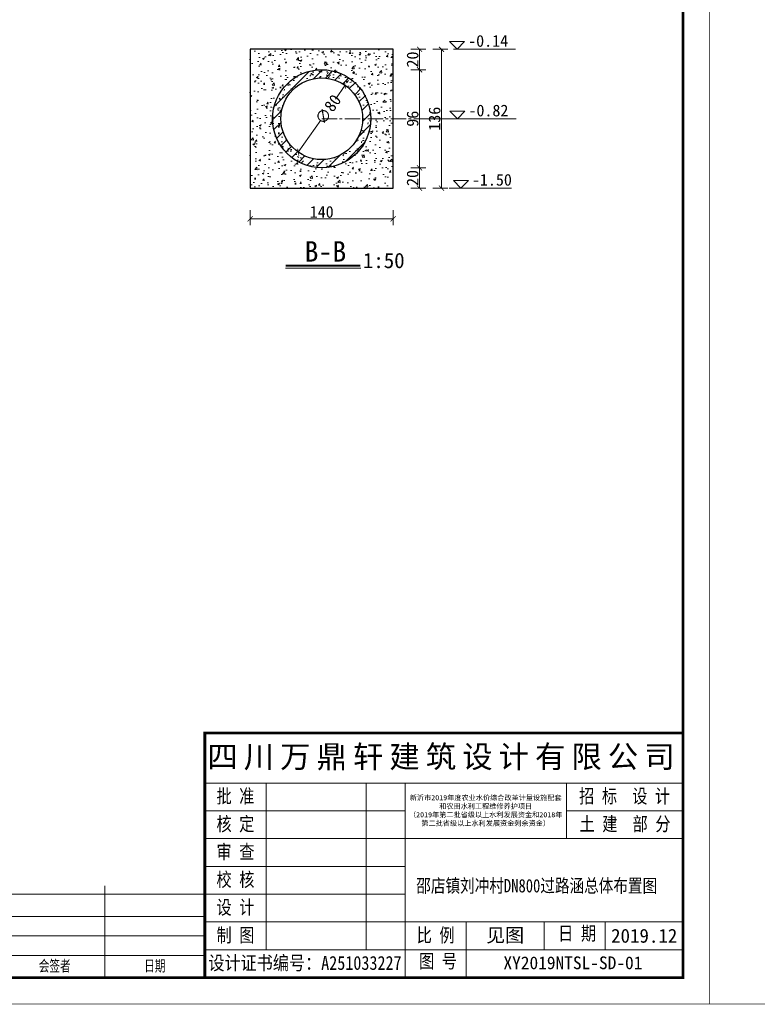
# Model space of a CAD drawing. Extents: x 36231 to 595326, y 3059 to 3871788.
# Tile 52 of 143: x 584448 to 584592, y 3866156 to 3866348. Entities that reach past the tile are written whole.
import ezdxf

# ---------------------------------------------------------------- set-up
doc = ezdxf.new("R2010")
doc.units = 0
doc.header["$PDMODE"] = 32
doc.header["$PDSIZE"] = 0.2
doc.linetypes.add('CENTER2', pattern=[1.125, 0.75, -0.125, 0.125, -0.125])
doc.layers.get('0').update_dxf_attribs({"linetype": 'CONTINUOUS'})
doc.layers.get('Defpoints').update_dxf_attribs({"linetype": 'CONTINUOUS'})
for name, color, linetype, lineweight in [('0.09标注线', 3, 'CONTINUOUS', 9), ('0.13填充', 8, 'CONTINUOUS', 9), ('0.13文字', 3, 'CONTINUOUS', 13), ('000粗线', 7, 'CONTINUOUS', 40), ('图框１', 5, 'CONTINUOUS', 60), ('文字', 7, 'CONTINUOUS', 15), ('文字层', 7, 'CONTINUOUS', 15), ('细实线', 3, 'CONTINUOUS', 20), ('细线', 7, 'CONTINUOUS', 15)]:
    doc.layers.add(name, color=color, linetype=linetype, lineweight=lineweight)
doc.styles.add('-仿宋_GB2312', font='仿宋_GB2312_0.ttf')
doc.styles.add('LYJFS', font='times.ttf', dxfattribs={"width": 0.7})
doc.styles.get("Standard").update_dxf_attribs({"font": 'rs.shx', "bigfont": 'hztxt.shx'})
doc.styles.add('图框', font='仿宋_GB2312_0.ttf', dxfattribs={"width": 0.8})
doc.dimstyles.get("Standard").update_dxf_attribs({"dimtxt": 0.18, "dimasz": 0.18, "dimexe": 0.18, "dimexo": 0.0625, "dimgap": 0.09, "dimtad": 0, "dimtih": 1, "dimtoh": 1, "dimdec": 0, "dimlfac": 2, "dimzin": 0, "dimdsep": 46, "dimtxsty": 'Standard', "dimcen": 0.09, "dimadec": 0, "dimazin": 0, "dimtfac": 1, "dimtdec": 0, "dimtofl": 0, "dimtmove": 0, "dimatfit": 3, "dimfxl": 1, "dimtolj": 1, "dimtzin": 0, "dimarcsym": 0})

# ---------------------------------------------------------------- blocks, each defined once
blk = doc.blocks.new('eesz')
at = {"layer": '图框１', "color": 7, "const_width": 0.46666665}
blk.add_lwpolyline([(25244.47424427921, -497.5989567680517), (25244.47424427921, -1980.561866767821), (27344.47416927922, -1980.561866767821), (27344.47416927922, -497.5989567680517)], close=True, dxfattribs=at)
blk.add_lwpolyline([(25244.47424427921, -497.5989567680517), (25244.47424427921, -1980.561866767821), (27344.47416927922, -1980.561866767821), (27344.47416927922, -497.5989567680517)], close=True, dxfattribs=at)
at = {"layer": '图框１', "color": 5, "const_width": 0.46666665}
blk.add_lwpolyline([(25244.47424427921, -497.5989567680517), (25244.47424427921, -1980.561866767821), (27344.47416927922, -1980.561866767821), (27344.47416927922, -497.5989567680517)], close=True, dxfattribs=at)
at = {"layer": '图框１', "color": 7}
blk.add_lwpolyline([(25322.25201927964, -518.3396967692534, 3.111110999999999, 3.111110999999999, 0), (27318.54824427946, -518.3396967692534, 2.592592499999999, 2.592592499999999, 0), (27318.54824427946, -1954.635941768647, 2.592592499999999, 2.592592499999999, 0), (25322.25201927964, -1954.635941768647, 2.592592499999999, 2.592592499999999, 0)], format="xyseb", close=True, dxfattribs=at)
blk.add_lwpolyline([(25322.25201927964, -518.3396967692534, 3.111110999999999, 3.111110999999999, 0), (27318.54824427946, -518.3396967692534, 2.592592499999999, 2.592592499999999, 0), (27318.54824427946, -1954.635941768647, 2.592592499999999, 2.592592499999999, 0), (25322.25201927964, -1954.635941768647, 2.592592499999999, 2.592592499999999, 0)], format="xyseb", close=True, dxfattribs=at)
at = {"layer": '图框１', "color": 5}
blk.add_lwpolyline([(25322.25201927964, -518.3396967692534, 3.111110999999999, 3.111110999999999, 0), (27318.54824427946, -518.3396967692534, 2.592592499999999, 2.592592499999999, 0), (27318.54824427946, -1954.635941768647, 2.592592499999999, 2.592592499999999, 0), (25322.25201927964, -1954.635941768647, 2.592592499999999, 2.592592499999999, 0)], format="xyseb", close=True, dxfattribs=at)
at = {"layer": '细线', "color": 7}
for p, q in [((26850.32603877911, -1715.080394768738), (27318.54824427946, -1715.080394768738)), ((26850.32603877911, -1764.080393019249), (27318.54824427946, -1764.080393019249)), ((26910.21492552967, -1764.080393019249), (26910.21492552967, -1927.41372051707)), ((27008.21492202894, -1764.080393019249), (27008.21492202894, -1927.41372051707)), ((27046.32603177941, -1764.080393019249), (27046.32603177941, -1954.635941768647)), ((27204.21491502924, -1764.080393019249), (27204.21491502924, -1818.524835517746)), ((26850.32603877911, -1791.302614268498), (27046.32603177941, -1791.302614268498)), ((27204.21491502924, -1791.302614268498), (27318.54824427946, -1791.302614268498)), ((26850.32603877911, -1818.524835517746), (27318.54824427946, -1818.524835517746)), ((26850.32603877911, -1845.747056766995), (27046.32603177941, -1845.747056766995)), ((26752.32604227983, -1864.802611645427), (26752.32604227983, -1954.635941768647)), ((26556.32604927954, -1872.969278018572), (26850.32603877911, -1872.969278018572)), ((26850.32603877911, -1872.969278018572), (27046.32603177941, -1872.969278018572)), ((26556.32604927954, -1894.747055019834), (26850.32603877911, -1894.747055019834)), ((26850.32603877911, -1900.191499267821), (27318.54824427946, -1900.191499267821)), ((27106.21491852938, -1900.191499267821), (27106.21491852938, -1954.635941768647)), ((27182.43713802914, -1900.191499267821), (27182.43713802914, -1927.41372051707)), ((27242.3260247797, -1900.191499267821), (27242.3260247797, -1927.41372051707)), ((26556.32604927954, -1913.80260989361), (26850.32603877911, -1913.80260989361)), ((26850.32603877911, -1927.41372051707), (27318.54824427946, -1927.41372051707)), ((26556.32604927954, -1932.858164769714), (26850.32603877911, -1932.858164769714))]:
    blk.add_line(p, q, dxfattribs=at)
at = {"layer": '细线', "color": 7, "const_width": 2.722222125}
blk.add_lwpolyline([(27318.54824427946, -1715.080394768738), (26850.32603877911, -1715.080394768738), (26850.32603877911, -1954.635941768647)], dxfattribs=at)
at = {"layer": '文字', "color": 7, "line_spacing_factor": 0.5, "style": '-仿宋_GB2312'}
for s, insert, char_height, width, attachment_point in [('{\\fSimSun|b0|i0|c134|p2;\\T1.2;\\C256;四川万鼎轩建筑设计有限公司}', (27084.4371415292, -1739.580393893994), 21.777777, 468.2222055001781, 5), ('{\\W0.8;批 准}', (26880.2704821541, -1777.691503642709), 13.611110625, 59.88888675, 5), ('{\\W0.8;招 标  设 计}', (27261.29137848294, -1777.691503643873), 13.611110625, 114.1529269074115, 5), ('{\\W0.8;核 定}', (26880.2704821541, -1804.913724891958), 13.611110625, 59.88888675, 5), ('{\\W0.8;土 建  部 分}', (27261.66570545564, -1804.913724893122), 13.611110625, 114.9015808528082, 5), ('{\\W0.8;审 查}', (26880.2704821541, -1832.135946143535), 13.611110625, 59.88888675, 5), ('{\\W0.8;校 核}', (26880.2704821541, -1859.358167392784), 13.611110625, 59.88888675, 5), ('{\\W0.8;设 计}', (26880.2704821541, -1886.580388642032), 13.611110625, 59.88888675, 5), ('{\\W0.8;制 图}', (26880.2704821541, -1913.80260989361), 13.611110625, 59.88888675, 5), ('{\\W0.8;比 例}', (27076.27047515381, -1913.80260989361), 13.611110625, 59.88888675, 5), ('见图', (27144.32602827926, -1913.802609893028), 13.611110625, 76.22221949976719, 5), ('{\\W0.8;日 期}', (27196.2089412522, -1904.442667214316), 13.611110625, 54.50771360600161, 1), ('2019.12', (27280.437134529, -1913.80260989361), 13.611110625, 76.22221950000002, 5), ('{\\W0.7;会签者}', (26703.32604402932, -1943.747053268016), 10.8888885, 97.9999965, 5), ('{\\W0.7;日期}', (26801.32604052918, -1943.747053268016), 10.8888885, 97.9999965, 5), ('{\\W0.85;设计证书编号：A251033227}', (26948.32603527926, -1941.024831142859), 13.611110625, 195.9999930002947, 5), ('{\\W0.8;图 号}', (27060.09783500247, -1931.664888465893), 13.611110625, 54.50771360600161, 1)]:
    blk.add_mtext(s, dxfattribs=dict(at, insert=insert, char_height=char_height, width=width, attachment_point=attachment_point))
at = {"layer": '文字', "color": 7, "insert": (27125.27047340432, -1791.302614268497), "char_height": 5, "width": 157.8888832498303, "attachment_point": 5, "style": '-仿宋_GB2312'}
blk.add_mtext('新沂市2019年度农业水价综合改革计量设施配套\\P和农田水利工程维修养护项目\\P（2019年第二批省级以上水利发展资金和2018年\\P第二批省级以上水利发展资金剩余资金）', dxfattribs=at)
blk = doc.blocks.new('_ARCHTICK')
at = {"color": 0, "linetype": 'ByBlock', "const_width": 0.15}
blk.add_lwpolyline([(-0.5, -0.5), (0.5, 0.5)], dxfattribs=at)
blk = doc.blocks.new('*D798')
at = {"layer": '0.13文字', "color": 0, "lineweight": 9}
for p, q in [((584492.648562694, 3866311.065855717), (584492.648562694, 3866308.115855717)), ((584520.648562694, 3866311.065855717), (584520.648562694, 3866308.115855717)), ((584520.648562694, 3866309.365855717), (584492.648562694, 3866309.365855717))]:
    blk.add_line(p, q, dxfattribs=at)
at = {"layer": 'Defpoints', "color": 0, "lineweight": 13}
for p in [(584492.648562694, 3866342.581422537), (584520.648562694, 3866342.581422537), (584492.648562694, 3866309.365855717)]:
    blk.add_point(p, dxfattribs=at)
at = {"layer": '0.13文字', "color": 0, "lineweight": 9, "rotation": 180}
blk.add_blockref('_ARCHTICK', (584492.648562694, 3866309.365855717), dxfattribs=at)
at = {"layer": '0.13文字', "color": 0, "lineweight": 9}
blk.add_blockref('_ARCHTICK', (584520.648562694, 3866309.365855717), dxfattribs=at)
at = {"layer": '0.13文字', "color": 0, "lineweight": 13, "insert": (584506.648562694, 3866310.715855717), "char_height": 2.3, "attachment_point": 5, "style": '-仿宋_GB2312'}
blk.add_mtext('\\A1;140', dxfattribs=at)
blk = doc.blocks.new('*D799')
at = {"layer": '0.13文字', "color": 0, "lineweight": 9}
for p, q in [((584528.4039385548, 3866342.581422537), (584531.3539385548, 3866342.581422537)), ((584530.1039385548, 3866342.581422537), (584530.1039385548, 3866315.381422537)), ((584528.4039385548, 3866315.381422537), (584531.3539385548, 3866315.381422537))]:
    blk.add_line(p, q, dxfattribs=at)
at = {"layer": 'Defpoints', "color": 0, "lineweight": 13}
for p in [(584520.648562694, 3866342.581422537), (584520.648562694, 3866315.381422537), (584530.1039385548, 3866315.381422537)]:
    blk.add_point(p, dxfattribs=at)
at = {"layer": '0.13文字', "color": 0, "lineweight": 9}
for p, rotation in [((584530.1039385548, 3866342.581422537), 90), ((584530.1039385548, 3866315.381422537), 270)]:
    blk.add_blockref('_ARCHTICK', p, dxfattribs=dict(at, rotation=rotation))
at = {"layer": '0.13文字', "color": 0, "lineweight": 13, "insert": (584528.7539385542, 3866328.981422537), "char_height": 2.3, "attachment_point": 5, "rotation": 90, "style": '-仿宋_GB2312'}
blk.add_mtext('\\A1;136', dxfattribs=at)
blk = doc.blocks.new('*D800')
at = {"layer": '0.13文字', "color": 0, "lineweight": 9}
for p, q in [((584511.2323855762, 3866335.537989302), (584509.3366724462, 3866332.826416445)), ((584502.0647398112, 3866322.424855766), (584506.4697189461, 3866328.725609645))]:
    blk.add_line(p, q, dxfattribs=at)
at = {"layer": 'Defpoints', "color": 0, "lineweight": 13}
for p in [(584511.2323855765, 3866335.537989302), (584502.0647398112, 3866322.424855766)]:
    blk.add_point(p, dxfattribs=at)
at = {"layer": '0.13文字', "color": 0, "lineweight": 9}
for p, rotation in [((584511.2323855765, 3866335.537989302), 55.04185683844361), ((584502.0647398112, 3866322.424855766), 235.0418568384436)]:
    blk.add_blockref('_ARCHTICK', p, dxfattribs=dict(at, rotation=rotation))
at = {"layer": '0.13文字', "color": 0, "lineweight": 13, "insert": (584507.9031956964, 3866330.776013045), "char_height": 2.3, "attachment_point": 5, "rotation": 55.04185683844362, "style": '-仿宋_GB2312'}
blk.add_mtext('\\A1;∅80', dxfattribs=at)
blk = doc.blocks.new('*D801')
at = {"layer": '0.13文字', "color": 0, "lineweight": 9}
for p, q in [((584524.10316428, 3866319.381422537), (584527.0531642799, 3866319.381422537)), ((584525.8031642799, 3866319.381422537), (584525.8031642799, 3866315.381422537)), ((584524.10316428, 3866315.381422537), (584527.0531642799, 3866315.381422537))]:
    blk.add_line(p, q, dxfattribs=at)
at = {"layer": 'Defpoints', "color": 0, "lineweight": 13}
for p in [(584506.648562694, 3866319.381422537), (584506.648562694, 3866315.381422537), (584525.8031642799, 3866315.381422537)]:
    blk.add_point(p, dxfattribs=at)
at = {"layer": '0.13文字', "color": 0, "lineweight": 9}
for p, rotation in [((584525.8031642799, 3866319.381422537), 90), ((584525.8031642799, 3866315.381422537), 270)]:
    blk.add_blockref('_ARCHTICK', p, dxfattribs=dict(at, rotation=rotation))
at = {"layer": '0.13文字', "color": 0, "lineweight": 13, "insert": (584524.4531642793, 3866317.381422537), "char_height": 2.3, "attachment_point": 5, "rotation": 90, "style": '-仿宋_GB2312'}
blk.add_mtext('\\A1;20', dxfattribs=at)
blk = doc.blocks.new('*D1935')
at = {"layer": '0.13文字', "color": 0, "lineweight": 9}
for p, q in [((584524.10316428, 3866342.581422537), (584527.0531642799, 3866342.581422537)), ((584525.8031642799, 3866342.581422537), (584525.8031642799, 3866338.581422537)), ((584524.10316428, 3866338.581422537), (584527.0531642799, 3866338.581422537))]:
    blk.add_line(p, q, dxfattribs=at)
at = {"layer": 'Defpoints', "color": 0, "lineweight": 13}
for p in [(584520.648562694, 3866342.581422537), (584506.648562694, 3866338.581422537), (584525.8031642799, 3866338.581422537)]:
    blk.add_point(p, dxfattribs=at)
at = {"layer": '0.13文字', "color": 0, "lineweight": 9}
for p, rotation in [((584525.8031642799, 3866342.581422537), 90), ((584525.8031642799, 3866338.581422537), 270)]:
    blk.add_blockref('_ARCHTICK', p, dxfattribs=dict(at, rotation=rotation))
at = {"layer": '0.13文字', "color": 0, "lineweight": 13, "insert": (584524.4531642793, 3866340.581422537), "char_height": 2.3, "attachment_point": 5, "rotation": 90, "style": '-仿宋_GB2312'}
blk.add_mtext('\\A1;20', dxfattribs=at)

msp = doc.modelspace()

# ---------------------------------------------------------------- hatches: boundary and pattern name
at = {"layer": '0.09标注线', "lineweight": 13}
h = msp.add_hatch(dxfattribs=at)
h.set_pattern_fill('AR-CONC', color=256, scale=0.02, style=0)
h.set_pattern_definition([(50, (573638.012721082, 3867785.622910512), (3.64369337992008, -0.3187817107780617), [0.381, -4.191000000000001]), (355, (573638.012721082, 3867785.622910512), (-0.7048565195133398, 3.8211328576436), [0.3048, -3.3528]), (100.451, (573638.316361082, 3867785.596345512), (2.938850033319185, 3.502333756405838), [0.3238, -3.5618]), (46.18420000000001, (573638.012721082, 3867786.638910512), (5.421580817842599, -0.8408465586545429), [0.5715, -6.2865]), (96.6356, (573638.464519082, 3867786.568840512), (4.748084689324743, 4.948511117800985), [0.4857, -5.3427]), (351.1840000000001, (573638.012721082, 3867786.638910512), (4.748092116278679, 4.948502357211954), [0.4572, -5.0292]), (21, (573638.520721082, 3867786.384910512), (3.032297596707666, -2.04531037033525), [0.381, -4.191000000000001]), (326.0000000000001, (573638.520721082, 3867786.384910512), (1.236040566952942, 3.683759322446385), [0.3048, -3.3528]), (71.4514, (573638.773411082, 3867786.214468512), (4.268329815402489, 1.638457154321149), [0.3238, -3.5618]), (37.50000000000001, (573638.012721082, 3867785.622910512), (0.06177206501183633, 1.691100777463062), [0, -3.31216, 0, -3.4036, 0, -3.3655]), (7.499999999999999, (573638.012721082, 3867785.622910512), (1.336393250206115, 2.00361149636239), [0, -1.94056, 0, -3.23596, 0, -1.2827]), (327.5, (573636.879881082, 3867785.622910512), (2.711811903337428, -0.1145748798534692), [0, -1.27, 0, -3.9624, 0, -5.2578]), (317.5, (573636.371881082, 3867785.622910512), (2.962583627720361, 0.5085298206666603), [0, -1.651, 0, -2.63144, 0, -3.7338])])
h.paths.add_polyline_path([(584506.648562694, 3866338.581422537), (584506.6485626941, 3866342.581422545), (584492.648562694, 3866342.581422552), (584492.648562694, 3866315.381422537), (584502.648562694, 3866315.381422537), (584506.648562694, 3866315.381422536), (584506.648562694, 3866319.381422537, -0.4142135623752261), (584497.048562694, 3866328.981422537, -0.4142135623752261)])
h.paths.add_polyline_path([(584506.648562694, 3866342.581422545), (584506.648562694, 3866338.581422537, -0.4142135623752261), (584516.248562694, 3866328.981422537, -0.4142135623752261), (584506.648562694, 3866319.381422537), (584506.648562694, 3866315.381422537), (584512.648562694, 3866315.381422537), (584520.648562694, 3866315.381422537), (584520.648562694, 3866335.381422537), (584520.648562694, 3866341.381422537), (584520.6485626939, 3866342.581422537)])
h = msp.add_hatch(dxfattribs=at)
h.set_pattern_fill('AR-CONC', color=256, scale=0.02, style=0)
h.set_pattern_definition([(49.99999999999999, (51.35571296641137, 802.8973353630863), (3.64369337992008, -0.3187817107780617), [0.381, -4.191000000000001]), (355, (51.35571296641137, 802.8973353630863), (-0.7048565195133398, 3.8211328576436), [0.3048, -3.3528]), (100.451, (51.65935296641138, 802.8707703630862), (2.938850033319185, 3.502333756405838), [0.3238, -3.5618]), (46.18420000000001, (51.35571296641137, 803.9133353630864), (5.421580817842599, -0.8408465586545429), [0.5715, -6.2865]), (96.6356, (51.80751096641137, 803.8432653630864), (4.748084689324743, 4.948511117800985), [0.4857, -5.3427]), (351.1840000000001, (51.35571296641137, 803.9133353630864), (4.748092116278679, 4.948502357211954), [0.4572, -5.0292]), (21, (51.86371296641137, 803.6593353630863), (3.032297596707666, -2.04531037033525), [0.381, -4.191000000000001]), (326.0000000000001, (51.86371296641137, 803.6593353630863), (1.236040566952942, 3.683759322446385), [0.3048, -3.3528]), (71.4514, (52.11640296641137, 803.4888933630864), (4.268329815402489, 1.638457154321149), [0.3238, -3.5618]), (37.50000000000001, (51.35571296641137, 802.8973353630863), (0.06177206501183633, 1.691100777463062), [0, -3.31216, 0, -3.4036, 0, -3.3655]), (7.499999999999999, (51.35571296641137, 802.8973353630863), (1.336393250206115, 2.00361149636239), [0, -1.94056, 0, -3.23596, 0, -1.2827]), (327.5, (50.22287296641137, 802.8973353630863), (2.711811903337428, -0.1145748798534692), [0, -1.27, 0, -3.9624, 0, -5.2578]), (317.5, (49.71487296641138, 802.8973353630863), (2.962583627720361, 0.5085298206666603), [0, -1.651, 0, -2.63144, 0, -3.7338])])
h.paths.add_polyline_path([(584497.048562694, 3866328.981422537, 0.4142135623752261), (584506.648562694, 3866319.381422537), (584506.648562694, 3866320.981422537, -0.4142135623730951), (584498.648562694, 3866328.981422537, -0.4142135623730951), (584506.648562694, 3866336.981422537), (584506.648562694, 3866338.581422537, 0.4142135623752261)])
h.paths.add_polyline_path([(584514.648562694, 3866328.981422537, -0.4142135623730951), (584506.648562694, 3866320.981422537), (584506.648562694, 3866319.381422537, 0.4142135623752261), (584516.248562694, 3866328.981422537, 0.4142135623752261), (584506.648562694, 3866338.581422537), (584506.648562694, 3866336.981422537, -0.4142135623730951)])
at = {"layer": '0.13文字', "linetype": 'Continuous', "lineweight": 13}
h = msp.add_hatch(dxfattribs=at)
h.set_pattern_fill('ANSI31', color=256, scale=0.5, style=0)
h.set_pattern_definition([(45, (51.35571296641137, 802.8973353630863), (-1.122532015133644, 1.122532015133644), [])])
h.paths.add_polyline_path([(584498.648562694, 3866328.981422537, -0.4142135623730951), (584506.648562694, 3866336.981422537), (584506.648562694, 3866338.581422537, 0.4142135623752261), (584497.048562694, 3866328.981422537, 0.4142135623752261), (584506.648562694, 3866319.381422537), (584506.648562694, 3866320.981422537, -0.4142135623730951)])
h.paths.add_polyline_path([(584514.648562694, 3866328.981422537, -0.4142135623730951), (584506.648562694, 3866320.981422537), (584506.648562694, 3866319.381422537, 0.4142135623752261), (584516.248562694, 3866328.981422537, 0.4142135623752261), (584506.648562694, 3866338.581422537), (584506.648562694, 3866336.981422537, -0.4142135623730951)])

# ---------------------------------------------------------------- linework, layer by layer
at = {"layer": '0.09标注线', "color": 7}
for p, q in [((584531.7012593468, 3866344.081141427), (584534.6401393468, 3866344.081141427)), ((584531.7012593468, 3866344.081141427), (584533.1706993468, 3866342.611701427)), ((584533.1706993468, 3866342.611701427), (584534.6401393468, 3866344.081141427)), ((584532.4434516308, 3866342.581422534), (584544.6084228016, 3866342.581422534)), ((584531.7582651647, 3866330.450862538), (584534.6971451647, 3866330.450862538)), ((584531.7582651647, 3866330.450862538), (584533.2277051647, 3866328.981422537)), ((584533.2277051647, 3866328.981422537), (584534.6971451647, 3866330.450862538)), ((584525.193086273, 3866328.981422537), (584544.7331814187, 3866328.981422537)), ((584532.4393440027, 3866316.881141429), (584535.3782240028, 3866316.881141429)), ((584532.4393440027, 3866316.881141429), (584533.9087840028, 3866315.411701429)), ((584533.9087840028, 3866315.411701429), (584535.3782240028, 3866316.881141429)), ((584531.6366773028, 3866315.381422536), (584543.8016484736, 3866315.381422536))]:
    msp.add_line(p, q, dxfattribs=at)
at = {"layer": '0.13填充', "color": 7, "ltscale": 0.005}
msp.add_line((584499.5832166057, 3866299.72740134), (584514.3139283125, 3866299.72740134), dxfattribs=at)
at = {"layer": '0.13填充', "color": 7, "lineweight": 40, "ltscale": 0.005}
msp.add_line((584499.6390908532, 3866300.257327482), (584514.1795789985, 3866300.257327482), dxfattribs=at)
at = {"layer": '000粗线', "lineweight": 30}
for p, q in [((584520.648562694, 3866342.581422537), (584492.648562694, 3866342.581422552)), ((584492.648562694, 3866342.581422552), (584492.648562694, 3866315.381422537)), ((584520.648562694, 3866341.381422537), (584520.648562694, 3866342.581422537)), ((584520.648562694, 3866335.381422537), (584520.648562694, 3866341.381422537)), ((584520.648562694, 3866315.381422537), (584520.648562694, 3866335.381422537)), ((584492.648562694, 3866315.381422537), (584502.648562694, 3866315.381422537)), ((584502.648562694, 3866315.381422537), (584512.648562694, 3866315.381422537)), ((584512.648562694, 3866315.381422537), (584520.648562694, 3866315.381422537))]:
    msp.add_line(p, q, dxfattribs=at)
for radius in [9.6, 8]:
    msp.add_circle((584506.648562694, 3866328.981422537), radius, dxfattribs=at)
at = {"layer": '细实线', "color": 6, "linetype": 'CENTER2', "lineweight": 13, "ltscale": 4}
msp.add_line((584506.6664157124, 3866328.981422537), (584537.6346254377, 3866328.981422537), dxfattribs=at)

# ---------------------------------------------------------------- block references
at = {"layer": '文字层', "xscale": 0.1999999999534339, "yscale": 0.2000000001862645, "zscale": 0.2}
for p in [(579113.7078996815, 3866551.696195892), (579533.7078845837, 3866551.696195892)]:
    msp.add_blockref('eesz', p, dxfattribs=at)

# ---------------------------------------------------------------- texts
at = {"color": 7, "style": '图框', "width": 0.8}
msp.add_text(' 邵店镇刘冲村DN800过路涵总体布置图', height=2.621067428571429, dxfattribs=at).set_placement((584523.7387164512, 3866177.457414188))
at = {"layer": '0.09标注线', "color": 7, "char_height": 2.296, "width": 15.68078823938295, "attachment_point": 1, "style": '-仿宋_GB2312'}
for s, insert in [('-0.14', (584535.33673594, 3866345.372516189)), ('-0.82', (584535.3937417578, 3866331.742237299)), ('-1.50', (584536.0748205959, 3866318.172516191))]:
    msp.add_mtext(s, dxfattribs=dict(at, insert=insert))
at = {"layer": '0.13文字', "color": 0, "linetype": 'Continuous', "lineweight": 13, "insert": (584542.2327208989, 3866164.915159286), "char_height": 2.5, "width": 66.66109248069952, "attachment_point": 1, "style": 'LYJFS'}
msp.add_mtext('{\\fFangSong_GB2312|b0|i0|c134|p49;\\W1;XY2019NTSL-SD-01}', dxfattribs=at)
at = {"layer": '文字', "color": 7, "attachment_point": 1, "style": '-仿宋_GB2312'}
for s, insert, char_height, width in [('B-B', (584503.2952872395, 3866304.994009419), 4, 38.01371816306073), ('1:50', (584514.7229134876, 3866302.719314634), 3, 10.28954739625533)]:
    msp.add_mtext(s, dxfattribs=dict(at, insert=insert, char_height=char_height, width=width))

# ---------------------------------------------------------------- dimensions: what is measured, and where the dimension line sits
at = {"layer": '0.13文字', "lineweight": 13}
for base, p1, p2, picture, middle in [((584525.8031642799, 3866338.581422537), (584520.648562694, 3866342.581422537), (584506.648562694, 3866338.581422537), '*D1935', (584524.4531642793, 3866340.581422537)), ((584530.1039385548, 3866315.381422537), (584520.648562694, 3866342.581422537), (584520.648562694, 3866315.381422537), '*D799', (584528.7539385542, 3866328.981422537)), ((584525.8031642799, 3866315.381422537), (584506.648562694, 3866319.381422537), (584506.648562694, 3866315.381422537), '*D801', (584524.4531642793, 3866317.381422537))]:
    dim = msp.add_linear_dim(base=base, p1=p1, p2=p2, angle=90, dimstyle='Standard', override={"dimtxt": 2.3, "dimasz": 1, "dimexe": 1.25, "dimexo": 1.5, "dimgap": 0.2, "dimtad": 1, "dimtih": 0, "dimtoh": 0, "dimlfac": 5, "dimtxsty": '-仿宋_GB2312', "dimblk": 'ARCHTICK', "dimtix": 1, "dimtofl": 1, "dimtmove": 2, "dimfxl": 1.7, "dimfxlon": 1, "dimlwd": 9, "dimlwe": 9}, dxfattribs=at)
    dim.commit()
    dim.dimension.update_dxf_attribs({"geometry": picture, "text_midpoint": middle})
dim = msp.add_linear_dim(base=(584492.648562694, 3866309.365855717), p1=(584520.648562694, 3866342.581422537), p2=(584492.648562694, 3866342.581422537), dimstyle='Standard', override={"dimtxt": 2.3, "dimasz": 1, "dimexe": 1.25, "dimexo": 1.5, "dimgap": 0.2, "dimtad": 1, "dimtih": 0, "dimtoh": 0, "dimlfac": 5, "dimtxsty": '-仿宋_GB2312', "dimblk": 'ARCHTICK', "dimtix": 1, "dimtofl": 1, "dimtmove": 2, "dimfxl": 1.7, "dimfxlon": 1, "dimlwd": 9, "dimlwe": 9}, dxfattribs=at)
dim.commit()
dim.dimension.update_dxf_attribs({"geometry": '*D798', "text_midpoint": (584506.648562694, 3866310.715855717)})
msp.add_linear_dim(base=(584525.8031642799, 3866338.581422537), p1=(584506.648562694, 3866319.381422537), p2=(584506.648562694, 3866338.581422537), angle=90, dimstyle='Standard', override={"dimtxt": 2.3, "dimasz": 1, "dimexe": 1.25, "dimexo": 1.5, "dimgap": 0.2, "dimtad": 1, "dimtih": 0, "dimtoh": 0, "dimlfac": 5, "dimtxsty": '-仿宋_GB2312', "dimblk": 'ARCHTICK', "dimtix": 1, "dimtofl": 1, "dimtmove": 2, "dimfxl": 1.7, "dimfxlon": 1, "dimlwd": 9, "dimlwe": 9}, dxfattribs=at).render()
dim = msp.add_diameter_dim_2p(p1=(584502.0647398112, 3866322.424855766), p2=(584511.2323855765, 3866335.537989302), dimstyle='Standard', override={"dimtxt": 2.3, "dimasz": 1, "dimexe": 1.25, "dimexo": 1.5, "dimgap": 0.2, "dimtad": 1, "dimtih": 0, "dimtoh": 0, "dimlfac": 5, "dimtxsty": '-仿宋_GB2312', "dimblk": 'ARCHTICK', "dimtix": 1, "dimtofl": 1, "dimtmove": 2, "dimfxl": 1.7, "dimfxlon": 1, "dimlwd": 9, "dimlwe": 9}, dxfattribs=at)
dim.commit()
dim.dimension.update_dxf_attribs({"geometry": '*D800', "text_midpoint": (584507.9031956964, 3866330.776013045), "dimtype": 163})

doc.saveas('drawing.dxf')
